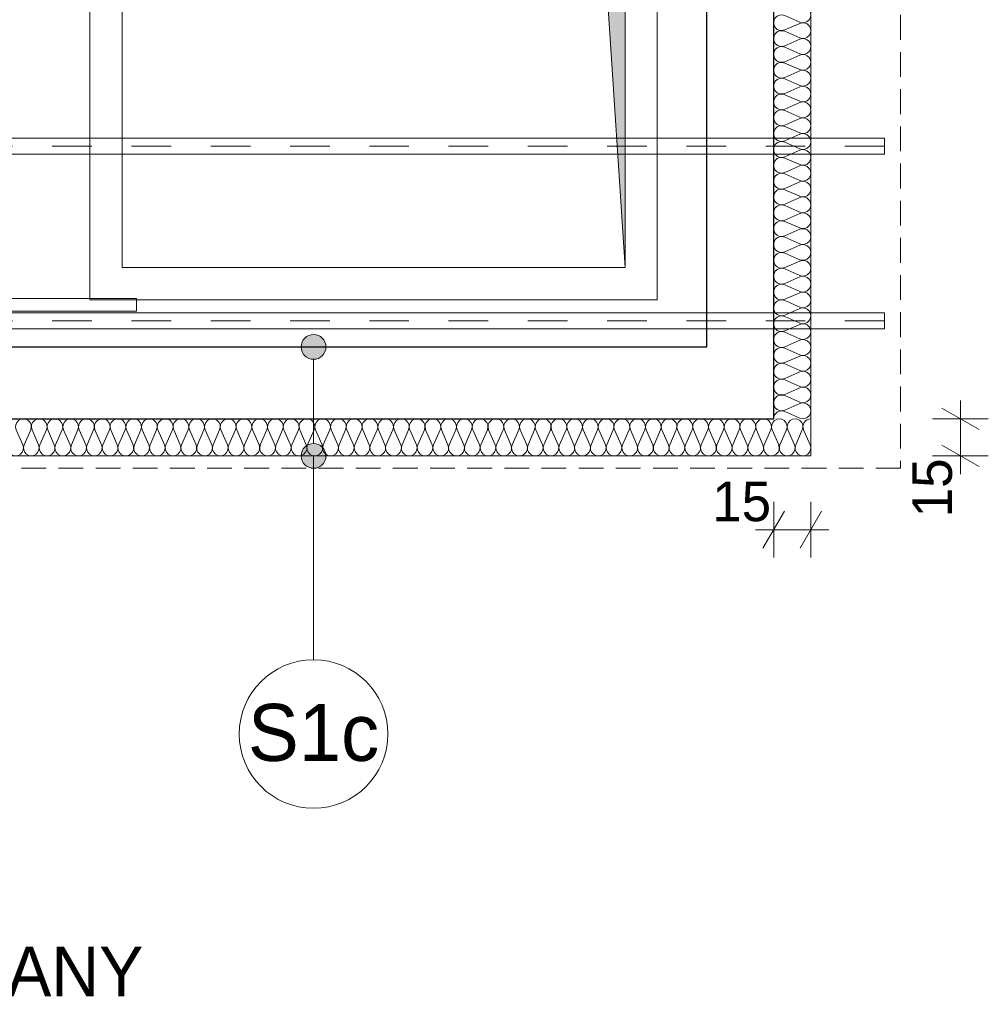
# Model space of a CAD drawing. Extents: x -547885 to -186295, y -25370 to 156194.
# Tile 222 of 256: x -475067 to -471157, y 102494 to 106469. Entities that reach past the tile are written whole.
import ezdxf

# ---------------------------------------------------------------- set-up
doc = ezdxf.new("R2010")
doc.units = 0
doc.header["$MEASUREMENT"] = 0
doc.linetypes.add('Krawędzie ukryte', pattern=[150, 100, -50])
doc.linetypes.add('Przerywana', pattern=[320, 160, -160])
for name, color, linetype in [('Arch ocieplenie', 7, 'Continuous'), ('Arch opisy', 7, 'Continuous'), ('INWENT WYMIARY', 7, 'Continuous')]:
    doc.layers.add(name, color=color, linetype=linetype)
for name, color, linetype, lineweight, true_color in [('Arch ocieplenie_Nr_Pióra__44', 7, 'Continuous', 9, 0x029e21), ('Arch ocieplenie_Nr_Pióra__9', 7, 'Continuous', 9, 0x3dad99), ('Arch wykończenie_Nr_Pióra__3', 7, 'Continuous', 18, 0xff6600), ('arch wypelnienia_Nr_Pióra__2', 7, 'Continuous', 13, 0x7f7f7f), ('INWENT KONST. DREWNIANA_Nr_Pióra__2', 7, 'Continuous', 13, 0x7f7f7f)]:
    doc.layers.add(name, color=color, linetype=linetype, lineweight=lineweight, true_color=true_color)
for name, color, linetype, lineweight in [('Arch opisy_Nr_Pióra__1', 7, 'Continuous', 25), ('Arch opisy_Nr_Pióra__21', 7, 'Continuous', 9), ('INWENT DACH_Nr_Pióra__21', 7, 'Continuous', 9), ('INWENT KONST. DREWNIANA_Nr_Pióra__21', 7, 'Continuous', 9), ('INWENT KONST. DREWNIANA_Nr_Pióra__46', 5, 'Continuous', 13), ('INWENT OPISY_Nr_Pióra__21', 7, 'Continuous', 9), ('INWENT STROPY_Nr_Pióra__21', 7, 'Continuous', 9), ('INWENT TEREN_Nr_Pióra__5', 7, 'Continuous', 13), ('INWENT WYMIARY_Nr_Pióra__21', 7, 'Continuous', 9), ('INWENT.ŚCIANY_Nr_Pióra__1', 7, 'Continuous', 25)]:
    doc.layers.add(name, color=color, linetype=linetype, lineweight=lineweight)
doc.styles.add('GENERATED_STYLE_2', font='txt')
doc.styles.add('GENERATED_STYLE_7', font='txt')
doc.dimstyles.new('GENERATED_STYLE__5', dxfattribs={"dimtxt": 160.000002, "dimasz": 114, "dimexe": 0.18, "dimexo": 0, "dimgap": 0.09, "dimtad": 1, "dimtih": 1, "dimtoh": 1, "dimdec": 0, "dimlfac": 0.1, "dimzin": 0, "dimdsep": 46, "dimtxsty": 'GENERATED_STYLE_2', "dimblk": 'ARROWHEAD_2', "dimblk1": 'ARROWHEAD_2', "dimblk2": 'ARROWHEAD_2', "dimcen": 0.09, "dimclrd": 7, "dimclre": 7, "dimclrt": 7, "dimazin": 0, "dimtfac": 1, "dimtdec": 4, "dimtmove": 0, "dimatfit": 3, "dimfxl": 0, "dimtolj": 1, "dimtzin": 0, "dimarcsym": 0})
doc.dimstyles.new('GENERATED_STYLE__7', dxfattribs={"dimtxt": 160.000002, "dimasz": 114, "dimexe": 0.18, "dimexo": 0, "dimgap": 0.09, "dimtad": 1, "dimdec": 0, "dimlfac": 0.1, "dimzin": 0, "dimdsep": 46, "dimtxsty": 'GENERATED_STYLE_2', "dimblk": 'ARROWHEAD_2', "dimblk1": 'ARROWHEAD_2', "dimblk2": 'ARROWHEAD_2', "dimcen": 0.09, "dimclrd": 7, "dimclre": 7, "dimclrt": 7, "dimazin": 0, "dimtfac": 1, "dimtdec": 4, "dimtmove": 0, "dimatfit": 3, "dimfxl": 0, "dimtolj": 1, "dimtzin": 0, "dimarcsym": 0})

# ---------------------------------------------------------------- blocks, each defined once
blk = doc.blocks.new('Izolacja cieplna 14_244', base_point=(-479438.3, 104857.6))
at = {"layer": 'Arch ocieplenie_Nr_Pióra__9', "linetype": 'Continuous'}
for p, q in [((-475081, 104812.9), (-475054.6, 104752.3)), ((-475049.2, 104752.3), (-475022.8, 104812.9)), ((-475017.4, 104812.9), (-474991, 104752.3)), ((-474985.7, 104752.3), (-474959.2, 104812.9)), ((-474953.9, 104812.9), (-474927.4, 104752.3)), ((-474922.1, 104752.3), (-474895.6, 104812.9)), ((-474890.3, 104812.9), (-474863.9, 104752.3)), ((-474858.5, 104752.3), (-474832.1, 104812.9)), ((-474826.7, 104812.9), (-474800.3, 104752.3)), ((-474794.9, 104752.3), (-474768.5, 104812.9)), ((-474763.2, 104812.9), (-474736.7, 104752.3)), ((-474731.4, 104752.3), (-474704.9, 104812.9)), ((-474699.6, 104812.9), (-474673.1, 104752.3)), ((-474667.8, 104752.3), (-474641.4, 104812.9)), ((-474636, 104812.9), (-474609.6, 104752.3)), ((-474604.2, 104752.3), (-474577.8, 104812.9)), ((-474572.4, 104812.9), (-474546, 104752.3)), ((-474540.7, 104752.3), (-474514.2, 104812.9)), ((-474508.9, 104812.9), (-474482.4, 104752.3)), ((-474477.1, 104752.3), (-474450.6, 104812.9)), ((-474445.3, 104812.9), (-474418.9, 104752.3)), ((-474413.5, 104752.3), (-474387.1, 104812.9)), ((-474381.7, 104812.9), (-474355.3, 104752.3)), ((-474349.9, 104752.3), (-474323.5, 104812.9)), ((-474318.2, 104812.9), (-474291.7, 104752.3)), ((-474286.4, 104752.3), (-474259.9, 104812.9)), ((-474254.6, 104812.9), (-474228.1, 104752.3)), ((-474222.8, 104752.3), (-474196.4, 104812.9)), ((-474191, 104812.9), (-474164.6, 104752.3)), ((-474159.2, 104752.3), (-474132.8, 104812.9)), ((-474127.4, 104812.9), (-474101, 104752.3)), ((-474095.7, 104752.3), (-474069.2, 104812.9)), ((-474063.9, 104812.9), (-474037.4, 104752.3)), ((-474032.1, 104752.3), (-474005.6, 104812.9)), ((-474000.3, 104812.9), (-473973.9, 104752.3)), ((-473968.5, 104752.3), (-473942.1, 104812.9)), ((-473936.7, 104812.9), (-473910.3, 104752.3)), ((-473904.9, 104752.3), (-473878.5, 104812.9)), ((-473873.2, 104812.9), (-473846.7, 104752.3)), ((-473841.4, 104752.3), (-473814.9, 104812.9)), ((-473809.6, 104812.9), (-473783.1, 104752.3)), ((-473777.8, 104752.3), (-473751.4, 104812.9)), ((-473746, 104812.9), (-473719.6, 104752.3)), ((-473714.2, 104752.3), (-473687.8, 104812.9)), ((-473682.4, 104812.9), (-473656, 104752.3)), ((-473650.7, 104752.3), (-473624.2, 104812.9)), ((-473618.9, 104812.9), (-473592.4, 104752.3)), ((-473587.1, 104752.3), (-473560.6, 104812.9)), ((-473555.3, 104812.9), (-473528.9, 104752.3)), ((-473523.5, 104752.3), (-473497.1, 104812.9)), ((-473491.7, 104812.9), (-473465.3, 104752.3)), ((-473459.9, 104752.3), (-473433.5, 104812.9)), ((-473428.2, 104812.9), (-473401.7, 104752.3)), ((-473396.4, 104752.3), (-473369.9, 104812.9)), ((-473364.6, 104812.9), (-473338.1, 104752.3)), ((-473332.8, 104752.3), (-473306.4, 104812.9)), ((-473301, 104812.9), (-473274.6, 104752.3)), ((-473269.2, 104752.3), (-473242.8, 104812.9)), ((-473237.4, 104812.9), (-473211, 104752.3)), ((-473205.7, 104752.3), (-473179.2, 104812.9)), ((-473173.9, 104812.9), (-473147.4, 104752.3)), ((-473142.1, 104752.3), (-473115.6, 104812.9)), ((-473110.3, 104812.9), (-473083.9, 104752.3)), ((-473078.5, 104752.3), (-473052.1, 104812.9)), ((-473046.7, 104812.9), (-473020.3, 104752.3)), ((-473014.9, 104752.3), (-472988.5, 104812.9)), ((-472983.2, 104812.9), (-472956.7, 104752.3)), ((-472951.4, 104752.3), (-472924.9, 104812.9)), ((-472919.6, 104812.9), (-472893.1, 104752.3)), ((-472887.8, 104752.3), (-472861.4, 104812.9)), ((-472856, 104812.9), (-472829.6, 104752.3)), ((-472824.2, 104752.3), (-472797.8, 104812.9)), ((-472792.4, 104812.9), (-472766, 104752.3)), ((-472760.7, 104752.3), (-472734.2, 104812.9)), ((-472728.9, 104812.9), (-472702.4, 104752.3)), ((-472697.1, 104752.3), (-472670.6, 104812.9)), ((-472665.3, 104812.9), (-472638.9, 104752.3)), ((-472633.5, 104752.3), (-472607.1, 104812.9)), ((-472601.7, 104812.9), (-472575.3, 104752.3)), ((-472569.9, 104752.3), (-472543.5, 104812.9)), ((-472538.2, 104812.9), (-472511.7, 104752.3)), ((-472506.4, 104752.3), (-472479.9, 104812.9)), ((-472474.6, 104812.9), (-472448.1, 104752.3)), ((-472442.8, 104752.3), (-472416.4, 104812.9)), ((-472411, 104812.9), (-472384.6, 104752.3)), ((-472379.2, 104752.3), (-472352.8, 104812.9)), ((-472347.4, 104812.9), (-472321, 104752.3)), ((-472315.7, 104752.3), (-472289.2, 104812.9)), ((-472283.9, 104812.9), (-472257.4, 104752.3)), ((-472252.1, 104752.3), (-472225.6, 104812.9)), ((-472220.3, 104812.9), (-472193.9, 104752.3)), ((-472188.5, 104752.3), (-472162.1, 104812.9)), ((-472156.7, 104812.9), (-472130.3, 104752.3)), ((-472124.9, 104752.3), (-472098.5, 104812.9)), ((-472093.2, 104812.9), (-472066.7, 104752.3)), ((-472061.4, 104752.3), (-472034.9, 104812.9)), ((-472029.6, 104812.9), (-472003.1, 104752.3)), ((-471997.8, 104752.3), (-471971.4, 104812.9)), ((-471966, 104812.9), (-471939.6, 104752.3)), ((-471934.2, 104752.3), (-471907.8, 104812.9)), ((-471902.4, 104812.9), (-471876, 104752.3))]:
    blk.add_line(p, q, dxfattribs=at)
for centre, start_param, end_param in [((-475051.9, 104825.7), 4.299595, 8.266774), ((-474988.3, 104825.7), 4.299595, 8.266774), ((-474924.8, 104825.7), 4.299595, 8.266774), ((-474861.2, 104825.7), 4.299595, 8.266774), ((-474797.6, 104825.7), 4.299595, 8.266774), ((-474734, 104825.7), 4.299595, 8.266774), ((-474670.5, 104825.7), 4.299595, 8.266774), ((-474606.9, 104825.7), 4.299595, 8.266774), ((-474543.3, 104825.7), 4.299595, 8.266774), ((-474479.8, 104825.7), 4.299595, 8.266774), ((-474416.2, 104825.7), 4.299595, 8.266774), ((-474352.6, 104825.7), 4.299595, 8.266774), ((-474289, 104825.7), 4.299595, 8.266774), ((-474225.5, 104825.7), 4.299595, 8.266774), ((-474161.9, 104825.7), 4.299595, 8.266774), ((-474098.3, 104825.7), 4.299595, 8.266774), ((-474034.8, 104825.7), 4.299595, 8.266774), ((-473971.2, 104825.7), 4.299595, 8.266774), ((-473907.6, 104825.7), 4.299595, 8.266774), ((-473844, 104825.7), 4.299595, 8.266774), ((-473780.5, 104825.7), 4.299595, 8.266774), ((-473716.9, 104825.7), 4.299595, 8.266774), ((-473653.3, 104825.7), 4.299595, 8.266774), ((-473589.8, 104825.7), 4.299595, 8.266774), ((-473526.2, 104825.7), 4.299595, 8.266774), ((-473462.6, 104825.7), 4.299595, 8.266774), ((-473399, 104825.7), 4.299595, 8.266774), ((-473335.5, 104825.7), 4.299595, 8.266774), ((-473271.9, 104825.7), 4.299595, 8.266774), ((-473208.3, 104825.7), 4.299595, 8.266774), ((-473144.8, 104825.7), 4.299595, 8.266774), ((-473081.2, 104825.7), 4.299595, 8.266774), ((-473017.6, 104825.7), 4.299595, 8.266774), ((-472954, 104825.7), 4.299595, 8.266774), ((-472890.5, 104825.7), 4.299595, 8.266774), ((-472826.9, 104825.7), 4.299595, 8.266774), ((-472763.3, 104825.7), 4.299595, 8.266774), ((-472699.8, 104825.7), 4.299595, 8.266774), ((-472636.2, 104825.7), 4.299595, 8.266774), ((-472572.6, 104825.7), 4.299595, 8.266774), ((-472509, 104825.7), 4.299595, 8.266774), ((-472445.5, 104825.7), 4.299595, 8.266774), ((-472381.9, 104825.7), 4.299595, 8.266774), ((-472318.3, 104825.7), 4.299595, 8.266774), ((-472254.8, 104825.7), 4.299595, 8.266774), ((-472191.2, 104825.7), 4.299595, 8.266774), ((-472127.6, 104825.7), 4.299595, 8.266774), ((-472064, 104825.7), 4.299595, 8.266774), ((-472000.5, 104825.7), 4.299595, 8.266774), ((-471936.9, 104825.7), 4.299595, 8.266774), ((-471873.3, 104825.7), 6.283185, 8.266774), ((-475083.7, 104739.5), 1.158003, 5.125183), ((-475020.1, 104739.5), 1.158003, 5.125183), ((-474956.5, 104739.5), 1.158003, 5.125183), ((-474893, 104739.5), 1.158003, 5.125183), ((-474829.4, 104739.5), 1.158003, 5.125183), ((-474765.8, 104739.5), 1.158003, 5.125183), ((-474702.3, 104739.5), 1.158003, 5.125183), ((-474638.7, 104739.5), 1.158003, 5.125183), ((-474575.1, 104739.5), 1.158003, 5.125183), ((-474511.5, 104739.5), 1.158003, 5.125183), ((-474448, 104739.5), 1.158003, 5.125183), ((-474384.4, 104739.5), 1.158003, 5.125183), ((-474320.8, 104739.5), 1.158003, 5.125183), ((-474257.3, 104739.5), 1.158003, 5.125183), ((-474193.7, 104739.5), 1.158003, 5.125183), ((-474130.1, 104739.5), 1.158003, 5.125183), ((-474066.5, 104739.5), 1.158003, 5.125183), ((-474003, 104739.5), 1.158003, 5.125183), ((-473939.4, 104739.5), 1.158003, 5.125183), ((-473875.8, 104739.5), 1.158003, 5.125183), ((-473812.3, 104739.5), 1.158003, 5.125183), ((-473748.7, 104739.5), 1.158003, 5.125183), ((-473685.1, 104739.5), 1.158003, 5.125183), ((-473621.5, 104739.5), 1.158003, 5.125183), ((-473558, 104739.5), 1.158003, 5.125183), ((-473494.4, 104739.5), 1.158003, 5.125183), ((-473430.8, 104739.5), 1.158003, 5.125183), ((-473367.3, 104739.5), 1.158003, 5.125183), ((-473303.7, 104739.5), 1.158003, 5.125183), ((-473240.1, 104739.5), 1.158003, 5.125183), ((-473176.5, 104739.5), 1.158003, 5.125183), ((-473113, 104739.5), 1.158003, 5.125183), ((-473049.4, 104739.5), 1.158003, 5.125183), ((-472985.8, 104739.5), 1.158003, 5.125183), ((-472922.3, 104739.5), 1.158003, 5.125183), ((-472858.7, 104739.5), 1.158003, 5.125183), ((-472795.1, 104739.5), 1.158003, 5.125183), ((-472731.5, 104739.5), 1.158003, 5.125183), ((-472668, 104739.5), 1.158003, 5.125183), ((-472604.4, 104739.5), 1.158003, 5.125183), ((-472540.8, 104739.5), 1.158003, 5.125183), ((-472477.3, 104739.5), 1.158003, 5.125183), ((-472413.7, 104739.5), 1.158003, 5.125183), ((-472350.1, 104739.5), 1.158003, 5.125183), ((-472286.5, 104739.5), 1.158003, 5.125183), ((-472223, 104739.5), 1.158003, 5.125183), ((-472159.4, 104739.5), 1.158003, 5.125183), ((-472095.8, 104739.5), 1.158003, 5.125183), ((-472032.3, 104739.5), 1.158003, 5.125183), ((-471968.7, 104739.5), 1.158003, 5.125183), ((-471905.1, 104739.5), 1.158003, 5.125183)]:
    blk.add_ellipse(centre, major_axis=(0, 31.9), ratio=0.996364, start_param=start_param, end_param=end_param, dxfattribs=at)
blk = doc.blocks.new('Izolacja cieplna 14_245', base_point=(-472023.3, 116687.6))
at = {"layer": 'Arch ocieplenie_Nr_Pióra__44', "linetype": 'Continuous'}
for p, q in [((-471978.6, 106485.6), (-471918, 106459)), ((-471918, 106453.6), (-471978.6, 106427)), ((-471978.6, 106421.6), (-471918, 106395)), ((-471918, 106389.6), (-471978.6, 106363)), ((-471978.6, 106357.7), (-471918, 106331.1)), ((-471918, 106325.7), (-471978.6, 106299.1)), ((-471978.6, 106293.7), (-471918, 106267.1)), ((-471918, 106261.8), (-471978.6, 106235.2)), ((-471978.6, 106229.8), (-471918, 106203.2)), ((-471918, 106197.8), (-471978.6, 106171.2)), ((-471978.6, 106165.8), (-471918, 106139.2)), ((-471918, 106133.9), (-471978.6, 106107.3)), ((-471978.6, 106101.9), (-471918, 106075.3)), ((-471918, 106069.9), (-471978.6, 106043.3)), ((-471978.6, 106037.9), (-471918, 106011.3)), ((-471918, 106006), (-471978.6, 105979.4)), ((-471978.6, 105974), (-471918, 105947.4)), ((-471918, 105942), (-471978.6, 105915.4)), ((-471978.6, 105910.1), (-471918, 105883.5)), ((-471918, 105878.1), (-471978.6, 105851.5)), ((-471978.6, 105846.1), (-471918, 105819.5)), ((-471918, 105814.1), (-471978.6, 105787.5)), ((-471978.6, 105782.2), (-471918, 105755.6)), ((-471918, 105750.2), (-471978.6, 105723.6)), ((-471978.6, 105718.2), (-471918, 105691.6)), ((-471918, 105686.2), (-471978.6, 105659.6)), ((-471978.6, 105654.3), (-471918, 105627.7)), ((-471918, 105622.3), (-471978.6, 105595.7)), ((-471978.6, 105590.3), (-471918, 105563.7)), ((-471918, 105558.4), (-471978.6, 105531.8)), ((-471978.6, 105526.4), (-471918, 105499.8)), ((-471918, 105494.4), (-471978.6, 105467.8)), ((-471978.6, 105462.4), (-471918, 105435.8)), ((-471918, 105430.5), (-471978.6, 105403.9)), ((-471978.6, 105398.5), (-471918, 105371.9)), ((-471918, 105366.5), (-471978.6, 105339.9)), ((-471978.6, 105334.5), (-471918, 105307.9)), ((-471918, 105302.6), (-471978.6, 105276)), ((-471978.6, 105270.6), (-471918, 105244)), ((-471918, 105238.6), (-471978.6, 105212)), ((-471978.6, 105206.6), (-471918, 105180)), ((-471918, 105174.7), (-471978.6, 105148.1)), ((-471978.6, 105142.7), (-471918, 105116.1)), ((-471918, 105110.7), (-471978.6, 105084.1)), ((-471978.6, 105078.8), (-471918, 105052.2)), ((-471918, 105046.8), (-471978.6, 105020.2)), ((-471978.6, 105014.8), (-471918, 104988.2)), ((-471918, 104982.8), (-471978.6, 104956.2)), ((-471978.6, 104950.9), (-471918, 104924.3)), ((-471918, 104918.9), (-471978.6, 104892.3)), ((-471978.6, 104886.9), (-471918, 104860.3))]:
    blk.add_line(p, q, dxfattribs=at)
for centre, start_param, end_param in [((-471905.2, 106488.3), 5.870392, 9.837571), ((-471991.4, 106456.3), 2.7288, 6.695979), ((-471905.2, 106424.3), 5.870392, 9.837571), ((-471991.4, 106392.3), 2.7288, 6.695979), ((-471991.4, 106328.4), 2.7288, 6.695979), ((-471905.2, 106360.4), 5.870392, 9.837571), ((-471905.2, 106296.4), 5.870392, 9.837571), ((-471991.4, 106264.4), 2.7288, 6.695979), ((-471905.2, 106232.5), 5.870392, 9.837571), ((-471991.4, 106200.5), 2.7288, 6.695979), ((-471905.2, 106168.5), 5.870392, 9.837571), ((-471991.4, 106136.6), 2.7288, 6.695979), ((-471905.2, 106104.6), 5.870392, 9.837571), ((-471991.4, 106072.6), 2.7288, 6.695979), ((-471905.2, 106040.6), 5.870392, 9.837571), ((-471991.4, 106008.7), 2.7288, 6.695979), ((-471905.2, 105976.7), 5.870392, 9.837571), ((-471991.4, 105944.7), 2.7288, 6.695979), ((-471905.2, 105912.7), 5.870392, 9.837571), ((-471991.4, 105880.8), 2.7288, 6.695979), ((-471991.4, 105816.8), 2.7288, 6.695979), ((-471905.2, 105848.8), 5.870392, 9.837571), ((-471905.2, 105784.8), 5.870392, 9.837571), ((-471991.4, 105752.9), 2.7288, 6.695979), ((-471905.2, 105720.9), 5.870392, 9.837571), ((-471991.4, 105688.9), 2.7288, 6.695979), ((-471905.2, 105657), 5.870392, 9.837571), ((-471991.4, 105625), 2.7288, 6.695979), ((-471905.2, 105593), 5.870392, 9.837571), ((-471991.4, 105561), 2.7288, 6.695979), ((-471991.4, 105497.1), 2.7288, 6.695979), ((-471905.2, 105529.1), 5.870392, 9.837571), ((-471905.2, 105465.1), 5.870392, 9.837571), ((-471991.4, 105433.1), 2.7288, 6.695979), ((-471905.2, 105401.2), 5.870392, 9.837571), ((-471991.4, 105369.2), 2.7288, 6.695979), ((-471905.2, 105337.2), 5.870392, 9.837571), ((-471991.4, 105305.3), 2.7288, 6.695979), ((-471905.2, 105273.3), 5.870392, 9.837571), ((-471991.4, 105241.3), 2.7288, 6.695979), ((-471991.4, 105177.4), 2.7288, 6.695979), ((-471905.2, 105209.3), 5.870392, 9.837571), ((-471905.2, 105145.4), 5.870392, 9.837571), ((-471991.4, 105113.4), 2.7288, 6.695979), ((-471905.2, 105081.4), 5.870392, 9.837571), ((-471991.4, 105049.5), 2.7288, 6.695979), ((-471905.2, 105017.5), 5.870392, 9.837571), ((-471991.4, 104985.5), 2.7288, 6.695979), ((-471905.2, 104953.6), 5.870392, 9.837571), ((-471991.4, 104921.6), 2.7288, 6.695979), ((-471991.4, 104857.6), 2.7288, 4.712389), ((-471905.2, 104889.6), 5.870392, 9.837571)]:
    blk.add_ellipse(centre, major_axis=(0, -32), ratio=0.997771, start_param=start_param, end_param=end_param, dxfattribs=at)
blk = doc.blocks.new('*D814')
at = {"layer": 'INWENT WYMIARY_Nr_Pióra__21', "linetype": 'Continuous'}
for p, q in [((-472023.3, 104297.3), (-472023.3, 104522.3)), ((-471873.3, 104297.3), (-471873.3, 104522.3)), ((-471980, 104484.8), (-472066.6, 104334.8)), ((-471916.6, 104334.8), (-471830, 104484.8)), ((-472096.7, 104409.8), (-472023.3, 104409.8)), ((-472023.3, 104409.8), (-471873.3, 104409.8)), ((-471873.3, 104409.8), (-471800, 104409.8))]:
    blk.add_line(p, q, dxfattribs=at)
at = {"layer": 'INWENT WYMIARY_Nr_Pióra__21', "insert": (-472271.5, 104441.8), "char_height": 160, "attachment_point": 7, "style": 'GENERATED_STYLE_2'}
blk.add_mtext('{15}', dxfattribs=at)
blk = doc.blocks.new('ARROWHEAD_2')
at = {"color": 0, "linetype": 'Continuous', "lineweight": 0}
for p, q in [((-0.378, -0.655), (0.378, 0.655)), ((0, 0), (-1, 0))]:
    blk.add_line(p, q, dxfattribs=at)
blk = doc.blocks.new('*D815')
at = {"layer": 'INWENT WYMIARY_Nr_Pióra__21', "linetype": 'Continuous'}
for p, q in [((-471269.3, 104857.6), (-471269.3, 104931)), ((-471194.3, 104814.3), (-471344.3, 104900.9)), ((-471156.8, 104857.6), (-471381.8, 104857.6)), ((-471269.3, 104707.6), (-471269.3, 104857.6)), ((-471344.3, 104750.9), (-471194.3, 104664.3)), ((-471156.8, 104707.6), (-471381.8, 104707.6)), ((-471269.3, 104634.3), (-471269.3, 104707.6))]:
    blk.add_line(p, q, dxfattribs=at)
at = {"layer": 'INWENT WYMIARY_Nr_Pióra__21', "insert": (-471301.3, 104459.5), "char_height": 160, "attachment_point": 7, "rotation": 90, "style": 'GENERATED_STYLE_2'}
blk.add_mtext('{15}', dxfattribs=at)
blk = doc.blocks.new('Linia_162', base_point=(-473880.8, 105147.6))
at = {"layer": 'Arch opisy_Nr_Pióra__21', "linetype": 'Continuous'}
for points in [[(-473830.8, 105147.6), (-473834.6, 105166.8), (-473845.5, 105183), (-473861.7, 105193.8), (-473880.8, 105197.6), (-473899.9, 105193.8), (-473916.2, 105183), (-473927, 105166.8), (-473930.8, 105147.6), (-473927, 105128.5), (-473916.2, 105112.3), (-473899.9, 105101.4), (-473880.8, 105097.6), (-473861.7, 105101.4), (-473845.5, 105112.3), (-473834.6, 105128.5)], [(-473830.8, 104707.6), (-473834.6, 104726.8), (-473845.5, 104743), (-473861.7, 104753.8), (-473880.8, 104757.6), (-473899.9, 104753.8), (-473916.2, 104743), (-473927, 104726.8), (-473930.8, 104707.6), (-473927, 104688.5), (-473916.2, 104672.3), (-473899.9, 104661.4), (-473880.8, 104657.6), (-473861.7, 104661.4), (-473845.5, 104672.3), (-473834.6, 104688.5)]]:
    blk.add_hatch(color=256, dxfattribs=at).paths.add_polyline_path(points, flags=0)
blk.add_line((-473880.8, 105097.6), (-473880.8, 104757.6), dxfattribs=at)
for centre in [(-473880.8, 105147.6), (-473880.8, 104707.6)]:
    blk.add_circle(centre, 50, dxfattribs=at)
blk = doc.blocks.new('Linia_163', base_point=(-473880.8, 104707.6))
at = {"layer": 'Arch opisy_Nr_Pióra__21', "linetype": 'Continuous'}
blk.add_line((-473880.8, 104707.6), (-473880.8, 103885), dxfattribs=at)
blk.add_circle((-473880.8, 103585), 300, dxfattribs=at)

msp = doc.modelspace()

# ---------------------------------------------------------------- hatches: boundary and pattern name
at = {"layer": 'arch wypelnienia_Nr_Pióra__2', "linetype": 'Continuous', "lineweight": 0, "true_color": 0x1f1f1f}
msp.add_hatch(color=250, dxfattribs=at).paths.add_polyline_path([(-472623.3, 105467.6), (-472623.3, 109017.6), (-474723.3, 109017.6), (-472843.1, 108819.5)], flags=0)

# ---------------------------------------------------------------- linework, layer by layer
at = {"layer": 'Arch wykończenie_Nr_Pióra__3', "linetype": 'Continuous'}
for p in [(-471873.3, 117087.5), (-479438.3, 104707.6)]:
    msp.add_line(p, (-471873.3, 104707.6), dxfattribs=at)
at = {"layer": 'INWENT DACH_Nr_Pióra__21', "linetype": 'Krawędzie ukryte'}
for p in [(-471511.2, 117137.5), (-489460.4, 104657.6)]:
    msp.add_line(p, (-471511.2, 104657.6), dxfattribs=at)
at = {"layer": 'INWENT KONST. DREWNIANA_Nr_Pióra__2', "linetype": 'Continuous'}
for p, q in [((-474595.5, 105342.6), (-478243.3, 105342.6)), ((-474595.5, 105342.6), (-474595.5, 105292.6)), ((-474595.5, 105292.6), (-478243.3, 105292.6)), ((-480485.8, 105285.1), (-471575.5, 105285.1)), ((-471575.5, 105285.1), (-471575.5, 105220.1)), ((-471575.5, 105220.1), (-480485.8, 105220.1))]:
    msp.add_line(p, q, dxfattribs=at)
at = {"layer": 'INWENT KONST. DREWNIANA_Nr_Pióra__21', "linetype": 'Przerywana'}
msp.add_line((-471575.5, 105252.6), (-480485.8, 105252.6), dxfattribs=at)
at = {"layer": 'INWENT KONST. DREWNIANA_Nr_Pióra__46', "linetype": 'Continuous'}
for p, q in [((-480485.8, 105990.1), (-471575.5, 105990.1)), ((-471575.5, 105990.1), (-471575.5, 105925.1)), ((-471575.5, 105925.1), (-480485.8, 105925.1))]:
    msp.add_line(p, q, dxfattribs=at)
at = {"layer": 'INWENT KONST. DREWNIANA_Nr_Pióra__46', "linetype": 'Przerywana'}
msp.add_line((-471575.5, 105957.6), (-480485.8, 105957.6), dxfattribs=at)
at = {"layer": 'INWENT STROPY_Nr_Pióra__21', "linetype": 'Continuous'}
for p, q in [((-474783.3, 105337.6), (-474783.3, 109147.6)), ((-472493.3, 105337.6), (-472493.3, 109147.6)), ((-474653.3, 105467.6), (-474653.3, 109017.6)), ((-472623.3, 105467.6), (-472623.3, 109017.6)), ((-474653.3, 105467.6), (-472623.3, 105467.6)), ((-474783.3, 105337.6), (-472493.3, 105337.6))]:
    msp.add_line(p, q, dxfattribs=at)
at = {"layer": 'INWENT TEREN_Nr_Pióra__5', "linetype": 'Continuous'}
msp.add_line((-472623.3, 105467.6), (-472843.1, 108819.5), dxfattribs=at)
at = {"layer": 'INWENT.ŚCIANY_Nr_Pióra__1', "linetype": 'Continuous'}
for p, q in [((-472023.3, 104857.6), (-472023.3, 116937.5)), ((-472293.3, 105147.6), (-472293.3, 116647.5)), ((-479388.3, 105147.6), (-472293.3, 105147.6)), ((-479398.3, 104857.6), (-472023.3, 104857.6))]:
    msp.add_line(p, q, dxfattribs=at)

# ---------------------------------------------------------------- block references
at = {"layer": 'Arch ocieplenie', "color": 104, "linetype": 'Continuous', "lineweight": 13, "true_color": 0x029e21}
for name, p in [('Izolacja cieplna 14_245', (-472023.3, 116687.6)), ('Izolacja cieplna 14_244', (-479438.3, 104857.6))]:
    msp.add_blockref(name, p, dxfattribs=at)
at = {"layer": 'Arch opisy', "linetype": 'Continuous'}
for name, p in [('Linia_162', (-473880.8, 105147.6)), ('Linia_163', (-473880.8, 104707.6))]:
    msp.add_blockref(name, p, dxfattribs=at)

# ---------------------------------------------------------------- texts
at = {"layer": 'Arch opisy_Nr_Pióra__1', "linetype": 'Continuous', "insert": (-473880.8, 103706.4), "char_height": 230, "attachment_point": 2, "style": 'GENERATED_STYLE_7'}
msp.add_mtext('{S1c}', dxfattribs=at)
at = {"layer": 'INWENT OPISY_Nr_Pióra__21', "linetype": 'Continuous', "insert": (-477183.4, 102726.6), "char_height": 200, "attachment_point": 1, "style": 'GENERATED_STYLE_7'}
msp.add_mtext('{ISTNIEJĄCE ŚCIANY}', dxfattribs=at)

# ---------------------------------------------------------------- dimensions: what is measured, and where the dimension line sits
at = {"layer": 'INWENT WYMIARY', "linetype": 'Continuous'}
dim = msp.add_linear_dim(base=(-471269.3, 104707.6), p1=(-471873.3, 104707.6), p2=(-472023.3, 104857.6), angle=90, dimstyle='GENERATED_STYLE__7', dxfattribs=at)
dim.commit()
dim.dimension.update_dxf_attribs({"geometry": '*D815', "text_midpoint": (-471381.3, 104580.9)})
dim = msp.add_linear_dim(base=(-472023.3, 104409.8), p1=(-472023.3, 104857.6), p2=(-471873.3, 104707.6), dimstyle='GENERATED_STYLE__5', dxfattribs=at)
dim.commit()
dim.dimension.update_dxf_attribs({"geometry": '*D814', "text_midpoint": (-472150.1, 104521.8)})

doc.saveas('drawing.dxf')
